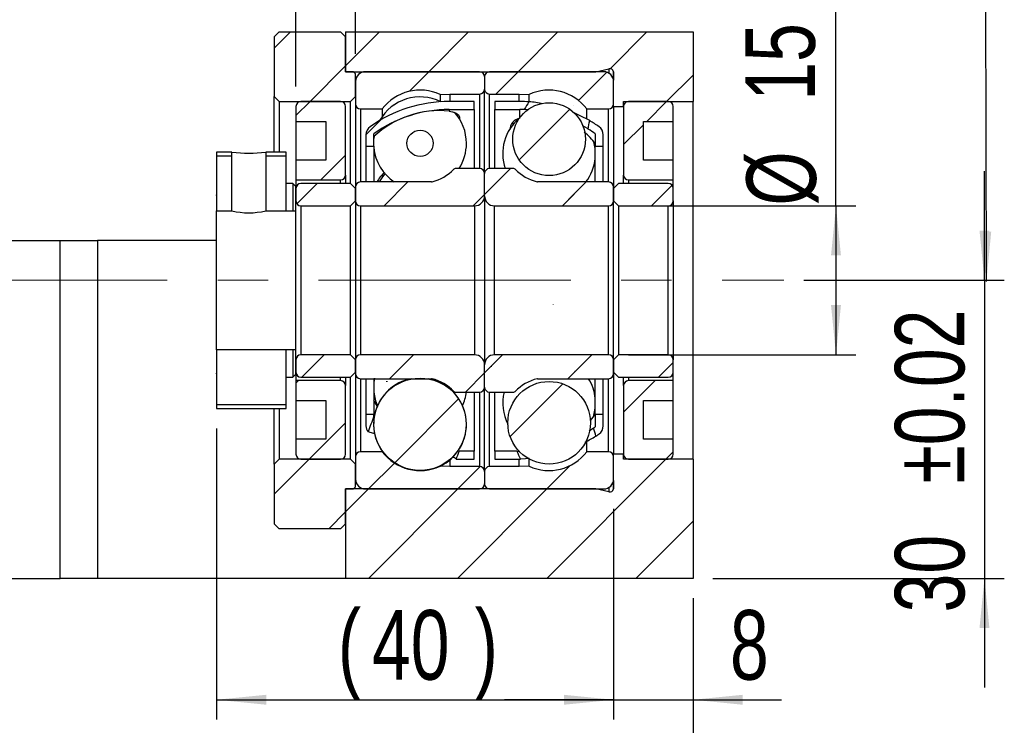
# Model space of a CAD drawing. Header units: millimetres. Extents: x 19 to 276, y 10 to 201.
# Tile 4 of 6: x 211 to 260, y 28 to 63. Entities that reach past the tile are written whole.
import ezdxf

# ---------------------------------------------------------------- set-up
doc = ezdxf.new("R2010")
doc.units = ezdxf.units.MM
doc.linetypes.add('CENTERX2', pattern=[20.32, 12.7, -2.54, 2.54, -2.54])
doc.layers.add('FORMAT', color=7, linetype='Continuous')
doc.styles.add('SLDTEXTSTYLE0', font='TXT', dxfattribs={"width": 0.75})
doc.dimstyles.new('SLDDIMSTYLE3', dxfattribs={"dimtxt": 3.5, "dimasz": 2.5, "dimexe": 0, "dimexo": 0.0625, "dimgap": 0.875, "dimtad": 1, "dimlfac": 2, "dimrnd": 1e-09, "dimzin": 12, "dimdsep": 46, "dimtxsty": 'SLDTEXTSTYLE0', "dimsah": 1, "dimcen": 0.09, "dimadec": 0, "dimazin": 3, "dimtfac": 1, "dimtofl": 0, "dimtmove": 0, "dimatfit": 3, "dimfxl": 0, "dimfrac": 2, "dimtolj": 1, "dimtzin": 12, "dimarcsym": 0})
doc.dimstyles.new('SLDDIMSTYLE4', dxfattribs={"dimtxt": 3.5, "dimasz": 2.5, "dimexe": 0, "dimexo": 0.0625, "dimgap": 0.875, "dimtad": 1, "dimlfac": 2, "dimrnd": 1e-09, "dimzin": 12, "dimdsep": 46, "dimtxsty": 'SLDTEXTSTYLE0', "dimsah": 1, "dimcen": 0.09, "dimadec": 0, "dimazin": 3, "dimtfac": 1, "dimtmove": 0, "dimatfit": 0, "dimfxl": 0, "dimfrac": 2, "dimtolj": 1, "dimtzin": 12, "dimarcsym": 0})
doc.dimstyles.new('SLDDIMSTYLE5', dxfattribs={"dimtxt": 3.5, "dimasz": 2.5, "dimexe": 0, "dimexo": 0.0625, "dimgap": 0.875, "dimtad": 1, "dimlfac": 2, "dimrnd": 1e-09, "dimzin": 12, "dimdsep": 46, "dimtxsty": 'SLDTEXTSTYLE0', "dimsah": 1, "dimcen": 0.09, "dimadec": 0, "dimazin": 3, "dimtol": 1, "dimtp": 0.02, "dimtm": 0.02, "dimtfac": 1, "dimtmove": 0, "dimatfit": 0, "dimfxl": 0, "dimfrac": 2, "dimtolj": 1, "dimarcsym": 0})

# ---------------------------------------------------------------- blocks, each defined once
blk = doc.blocks.new('_D_11')
at = {"layer": 'FORMAT', "color": 7}
for p, q in [((251.885, 54.01), (251.885, 64.47)), ((241.436, 54.01), (252.885, 54.01)), ((251.885, 54.01), (251.885, 46.51)), ((241.436, 46.51), (252.885, 46.51))]:
    blk.add_line(p, q, dxfattribs=at)
for points in [[(251.885, 54.01), (251.635, 51.51), (252.135, 51.51)], [(251.885, 46.51), (252.135, 49.01), (251.635, 49.01)]]:
    blk.add_solid(points, dxfattribs=at)
at = {"layer": 'FORMAT', "color": 7, "char_height": 3.5, "attachment_point": 1, "rotation": 90, "style": 'SLDTEXTSTYLE0'}
for s, insert in [('15', (247.32, 59.297)), ('%%c', (247.374, 54.019))]:
    blk.add_mtext(s, dxfattribs=dict(at, insert=insert))
blk = doc.blocks.new('_D_12')
at = {"layer": 'FORMAT', "color": 7}
for p, q in [((259.363, 50.26), (259.363, 55.76)), ((250.262, 50.26), (260.363, 50.26)), ((259.363, 50.26), (259.363, 35.26)), ((245.686, 35.26), (260.363, 35.26)), ((259.363, 35.26), (259.363, 29.76))]:
    blk.add_line(p, q, dxfattribs=at)
for points in [[(259.363, 50.26), (259.613, 52.76), (259.113, 52.76)], [(259.363, 35.26), (259.113, 32.76), (259.613, 32.76)]]:
    blk.add_solid(points, dxfattribs=at)
at = {"layer": 'FORMAT', "color": 7, "char_height": 3.5, "attachment_point": 1, "rotation": 90, "style": 'SLDTEXTSTYLE0'}
for s, insert in [('±0.02', (254.851, 40.029)), ('30', (254.851, 33.545))]:
    blk.add_mtext(s, dxfattribs=dict(at, insert=insert))
blk = doc.blocks.new('_D_13')
at = {"layer": 'FORMAT', "color": 7}
for p, q in [((240.686, 38.76), (240.686, 28.15)), ((244.686, 34.26), (244.686, 28.15)), ((240.686, 29.15), (235.186, 29.15)), ((240.686, 29.15), (244.686, 29.15)), ((244.686, 29.15), (249.133, 29.15))]:
    blk.add_line(p, q, dxfattribs=at)
for points in [[(240.686, 29.15), (238.186, 29.4), (238.186, 28.9)], [(244.686, 29.15), (247.186, 28.9), (247.186, 29.4)]]:
    blk.add_solid(points, dxfattribs=at)
at = {"layer": 'FORMAT', "color": 7, "insert": (246.546, 33.662), "char_height": 3.5, "attachment_point": 1, "style": 'SLDTEXTSTYLE0'}
blk.add_mtext('8', dxfattribs=at)
blk = doc.blocks.new('_D_14')
at = {"layer": 'FORMAT', "color": 7}
for p, q in [((220.686, 42.81), (220.686, 28.15)), ((240.686, 38.76), (240.686, 28.15)), ((220.686, 29.15), (240.686, 29.15))]:
    blk.add_line(p, q, dxfattribs=at)
for points in [[(220.686, 29.15), (223.186, 28.9), (223.186, 29.4)], [(240.686, 29.15), (238.186, 29.4), (238.186, 28.9)]]:
    blk.add_solid(points, dxfattribs=at)
at = {"layer": 'FORMAT', "color": 7, "char_height": 3.5, "attachment_point": 1, "style": 'SLDTEXTSTYLE0'}
for s, insert in [('(', (226.796, 33.662)), ('40', (228.516, 33.662)), (')', (233.689, 33.662))]:
    blk.add_mtext(s, dxfattribs=dict(at, insert=insert))
blk = doc.blocks.new('_D_15')
at = {"layer": 'FORMAT', "color": 7}
for p, q in [((244.686, 34.26), (244.686, 21.343)), ((194.186, 27.76), (194.186, 21.343)), ((194.186, 22.343), (244.686, 22.343))]:
    blk.add_line(p, q, dxfattribs=at)
for points in [[(194.186, 22.343), (196.686, 22.093), (196.686, 22.593)], [(244.686, 22.343), (242.186, 22.593), (242.186, 22.093)]]:
    blk.add_solid(points, dxfattribs=at)
at = {"layer": 'FORMAT', "color": 7, "insert": (215.379, 26.855), "char_height": 3.5, "attachment_point": 1, "style": 'SLDTEXTSTYLE0'}
blk.add_mtext('101', dxfattribs=at)
blk = doc.blocks.new('_D_16')
at = {"layer": 'FORMAT', "color": 7}
for p, q in [((224.686, 60.01), (224.686, 66.044)), ((227.686, 61.66), (227.686, 66.044)), ((224.686, 65.044), (219.186, 65.044)), ((224.686, 65.044), (227.686, 65.044)), ((227.686, 65.044), (230.611, 65.044))]:
    blk.add_line(p, q, dxfattribs=at)
for points in [[(224.686, 65.044), (222.186, 65.294), (222.186, 64.794)], [(227.686, 65.044), (230.186, 64.794), (230.186, 65.294)]]:
    blk.add_solid(points, dxfattribs=at)
at = {"layer": 'FORMAT', "color": 7, "insert": (228.025, 69.556), "char_height": 3.5, "attachment_point": 1, "style": 'SLDTEXTSTYLE0'}
blk.add_mtext('6', dxfattribs=at)

msp = doc.modelspace()

# ---------------------------------------------------------------- hatches: boundary and pattern name
at = {"layer": 'FORMAT', "linetype": 'Continuous', "lineweight": 18}
h = msp.add_hatch(dxfattribs=at)
h.set_pattern_fill('ANSI31', color=256, style=0)
h.paths.add_polyline_path([(223.8357, 62.7597), (223.5857, 62.5097), (223.5857, 59.5097), (223.8357, 59.2597), (227.4357, 59.2597), (227.6857, 59.5097), (227.6857, 60.6597), (227.5857, 60.7597), (227.1857, 60.7597), (227.1857, 62.5097), (226.9357, 62.7597)], flags=0)
h = msp.add_hatch(dxfattribs=at)
h.set_pattern_fill('ANSI31', color=256, style=0)
edge = h.paths.add_edge_path(flags=0)
edge.add_line((240.6857, 60.7597), (240.6857, 59.0097))
edge.add_line((240.6857, 59.0097), (241.1857, 59.0097))
edge.add_line((241.1857, 59.0097), (241.1857, 59.2597))
edge.add_line((241.1857, 59.2597), (244.6857, 59.2597))
edge.add_line((244.6857, 59.2597), (244.6857, 62.7597))
edge.add_line((244.6857, 62.7597), (227.1857, 62.7597))
edge.add_line((227.1857, 62.7597), (227.1857, 60.7597))
edge.add_line((227.1857, 60.7597), (239.7872, 60.7597))
edge.add_line((239.7872, 60.7597), (240.4424, 60.905))
edge.add_arc((240.4857, 60.7097), 0.2, 14.47751, 102.5, ccw=False)
edge.add_line((240.6794, 60.7597), (240.6857, 60.7597))
h = msp.add_hatch(dxfattribs=at)
h.set_pattern_fill('ANSI31', color=256, style=0)
edge = h.paths.add_edge_path(flags=0)
edge.add_line((234.1857, 59.8847), (234.1857, 60.5097))
edge.add_arc((233.9357, 60.5097), 0.25, 0, 90)
edge.add_line((233.9357, 60.7597), (228.1857, 60.7597))
edge.add_arc((228.1857, 60.2597), 0.5, 90, 180)
edge.add_line((227.6857, 60.2597), (227.6857, 59.1347))
edge.add_arc((227.9357, 59.1347), 0.25, 180, 270)
edge.add_line((227.9357, 58.8847), (229.0357, 58.8847))
edge.add_arc((230.9357, 57.4597), 2.375, 64.82143, 143.1301, ccw=False)
edge.add_line((231.9461, 59.6091), (232.4357, 59.6347))
edge.add_line((232.4357, 59.6347), (233.9357, 59.6347))
edge.add_arc((233.9357, 59.8847), 0.25, 270, 360)
h = msp.add_hatch(dxfattribs=at)
h.set_pattern_fill('ANSI31', color=256, style=0)
edge = h.paths.add_edge_path(flags=0)
edge.add_line((240.1857, 60.7597), (234.4357, 60.7597))
edge.add_arc((234.4357, 60.5097), 0.25, 90, 180)
edge.add_line((234.1857, 60.5097), (234.1857, 59.8847))
edge.add_arc((234.4357, 59.8847), 0.25, 180, 270)
edge.add_line((234.4357, 59.6347), (235.9357, 59.6347))
edge.add_line((235.9357, 59.6347), (236.4253, 59.6091))
edge.add_arc((237.4357, 57.4597), 2.375, 36.8699, 115.17857, ccw=False)
edge.add_line((239.3357, 58.8847), (240.4357, 58.8847))
edge.add_arc((240.4357, 59.1347), 0.25, 270, 360)
edge.add_line((240.6857, 59.1347), (240.6857, 60.2597))
edge.add_arc((240.1857, 60.2597), 0.5, 0, 90)
h = msp.add_hatch(dxfattribs=at)
h.set_pattern_fill('ANSI31', color=256, style=0)
edge = h.paths.add_edge_path(flags=0)
edge.add_line((224.6857, 58.2597), (226.1857, 58.2597))
edge.add_line((226.1857, 58.2597), (226.1857, 56.3097))
edge.add_line((226.1857, 56.3097), (224.6857, 56.3097))
edge.add_line((224.6857, 56.3097), (224.6857, 55.3097))
edge.add_line((224.6857, 55.3097), (226.9357, 55.3097))
edge.add_arc((226.9357, 55.5597), 0.25, 270, 360)
edge.add_line((227.1857, 55.5597), (227.1857, 59.0097))
edge.add_arc((226.9357, 59.0097), 0.25, 0, 90)
edge.add_line((226.9357, 59.2597), (224.9357, 59.2597))
edge.add_arc((224.9357, 59.0097), 0.25, 90, 180)
edge.add_line((224.6857, 59.0097), (224.6857, 58.2597))
h = msp.add_hatch(dxfattribs=at)
h.set_pattern_fill('ANSI31', color=256, style=0)
edge = h.paths.add_edge_path(flags=0)
edge.add_arc((232.4107, 52.3534), 6.5064, 90, 125.73536, ccw=False)
edge.add_line((232.4107, 58.8597), (233.6607, 58.8597))
edge.add_line((233.6607, 58.8597), (233.6607, 59.2597))
edge.add_line((233.6607, 59.2597), (232.4107, 59.2597))
edge.add_arc((232.4107, 52.3534), 6.9064, 90, 125.27837)
edge.add_arc((228.7107, 57.5833), 0.5, 125.27837, 180)
edge.add_line((228.2107, 57.5833), (228.2107, 57.0097))
edge.add_line((228.2107, 57.0097), (228.6107, 57.0097))
edge.add_line((228.6107, 57.0097), (228.6107, 57.6347))
h = msp.add_hatch(dxfattribs=at)
h.set_pattern_fill('ANSI31', color=256, style=0)
edge = h.paths.add_edge_path(flags=0)
edge.add_line((234.7107, 59.2597), (234.7107, 58.8597))
edge.add_line((234.7107, 58.8597), (235.9607, 58.8597))
edge.add_arc((235.9607, 52.3534), 6.5064, 88.02282, 90, ccw=False)
edge.add_ellipse((234.7251, 50.2597), major_axis=(4.4441, 11.6457), ratio=0.1875268, start_angle=43.78239, end_angle=46.68006, ccw=False)
edge.add_arc((235.9607, 52.3534), 6.9064, 86.16598, 90)
edge.add_line((235.9607, 59.2597), (234.7107, 59.2597))
h = msp.add_hatch(dxfattribs=at)
h.set_pattern_fill('ANSI31', color=256, style=0)
edge = h.paths.add_edge_path(flags=0)
edge.add_arc((237.4357, 57.363), 1.8322, 0, 360)
h = msp.add_hatch(dxfattribs=at)
h.set_pattern_fill('ANSI31', color=256, style=0)
edge = h.paths.add_edge_path(flags=0)
edge.add_line((243.6857, 56.3097), (242.1857, 56.3097))
edge.add_line((242.1857, 56.3097), (242.1857, 58.2597))
edge.add_line((242.1857, 58.2597), (243.6857, 58.2597))
edge.add_line((243.6857, 58.2597), (243.6857, 59.0097))
edge.add_arc((243.4357, 59.0097), 0.25, 0, 90)
edge.add_line((243.4357, 59.2597), (241.4357, 59.2597))
edge.add_arc((241.4357, 59.0097), 0.25, 90, 180)
edge.add_line((241.1857, 59.0097), (241.1857, 55.5597))
edge.add_arc((241.4357, 55.5597), 0.25, 180, 270)
edge.add_line((241.4357, 55.3097), (243.6857, 55.3097))
edge.add_line((243.6857, 55.3097), (243.6857, 56.3097))
h = msp.add_hatch(dxfattribs=at)
h.set_pattern_fill('ANSI31', color=256, style=0)
edge = h.paths.add_edge_path(flags=0)
edge.add_line((240.1607, 57.0097), (240.1607, 57.5833))
edge.add_arc((239.6607, 57.5833), 0.5, 0, 54.72163)
edge.add_arc((235.9607, 52.3534), 6.9064, 54.72163, 59.37227)
edge.add_ellipse((234.7251, 50.2597), major_axis=(4.4441, 11.6457), ratio=0.1875268, start_angle=314.78966, end_angle=317.5908, ccw=False)
edge.add_arc((235.9607, 52.3534), 6.5064, 54.26464, 58.02802, ccw=False)
edge.add_line((239.7607, 57.6347), (239.7607, 57.0097))
edge.add_line((239.7607, 57.0097), (240.1607, 57.0097))
h = msp.add_hatch(dxfattribs=at)
h.set_pattern_fill('ANSI31', color=256, style=0)
edge = h.paths.add_edge_path(flags=0)
edge.add_arc((230.9357, 57.1543), 0.661, 0, 360)
h = msp.add_hatch(dxfattribs=at)
h.set_pattern_fill('ANSI31', color=256, style=0)
h.paths.add_polyline_path([(221.4607, 56.7098), (220.6856, 56.7098), (220.6856, 53.7597), (221.4607, 53.7597)], flags=0)
h.paths.add_polyline_path([(220.6857, 53.7597), (220.6857, 56.7097), (221.4607, 56.7097), (221.4607, 53.7597)], flags=0)
h = msp.add_hatch(dxfattribs=at)
h.set_pattern_fill('ANSI31', color=256, style=0)
h.paths.add_polyline_path([(224.1857, 56.7098), (223.1606, 56.7098), (223.1606, 53.7597), (224.6857, 53.7597), (224.6857, 54.9848), (224.5357, 55.1348), (224.1857, 55.1348)], flags=0)
h.paths.add_polyline_path([(223.1607, 53.7597), (223.1607, 56.7097), (224.1857, 56.7097), (224.1857, 55.1347), (224.5357, 55.1347), (224.6857, 54.9847), (224.6857, 53.7597)], flags=0)
h = msp.add_hatch(dxfattribs=at)
h.set_pattern_fill('ANSI31', color=256, style=0)
edge = h.paths.add_edge_path(flags=0)
edge.add_line((227.6857, 54.9597), (227.6857, 54.2597))
edge.add_arc((227.9357, 54.2597), 0.25, 180, 270)
edge.add_line((227.9357, 54.0097), (233.6857, 54.0097))
edge.add_arc((233.6857, 54.5097), 0.5, 270, 360)
edge.add_line((234.1857, 54.5097), (234.1857, 55.6347))
edge.add_arc((233.9357, 55.6347), 0.25, 0, 90)
edge.add_line((233.9357, 55.8847), (232.7105, 55.8847))
edge.add_arc((232.7105, 55.7847), 0.1, 90, 135.81561)
edge.add_arc((230.9357, 57.5097), 2.375, 284.75292, 315.81561, ccw=False)
edge.add_arc((231.5151, 55.3097), 0.1, 270, 284.75292, ccw=False)
edge.add_line((231.5151, 55.2097), (227.9357, 55.2097))
edge.add_arc((227.9357, 54.9597), 0.25, 90, 180)
h = msp.add_hatch(dxfattribs=at)
h.set_pattern_fill('ANSI31', color=256, style=0)
edge = h.paths.add_edge_path(flags=0)
edge.add_line((234.6857, 54.0097), (240.4357, 54.0097))
edge.add_arc((240.4357, 54.2597), 0.25, 270, 360)
edge.add_line((240.6857, 54.2597), (240.6857, 54.9597))
edge.add_arc((240.4357, 54.9597), 0.25, 0, 90)
edge.add_line((240.4357, 55.2097), (236.8564, 55.2097))
edge.add_arc((236.8564, 55.3097), 0.1, 255.24708, 270, ccw=False)
edge.add_arc((237.4357, 57.5097), 2.375, 224.18439, 255.24708, ccw=False)
edge.add_arc((235.6609, 55.7847), 0.1, 44.18439, 90)
edge.add_line((235.6609, 55.8847), (234.4357, 55.8847))
edge.add_arc((234.4357, 55.6347), 0.25, 90, 180)
edge.add_line((234.1857, 55.6347), (234.1857, 54.5097))
edge.add_arc((234.6857, 54.5097), 0.5, 180, 270)
h = msp.add_hatch(dxfattribs=at)
h.set_pattern_fill('ANSI31', color=256, style=0)
edge = h.paths.add_edge_path(flags=0)
edge.add_line((227.4357, 54.0097), (227.6857, 54.2597))
edge.add_line((227.6857, 54.2597), (227.6857, 54.8847))
edge.add_line((227.6857, 54.8847), (227.4357, 55.1347))
edge.add_line((227.4357, 55.1347), (224.9357, 55.1347))
edge.add_arc((224.9357, 54.8847), 0.25, 90, 180)
edge.add_line((224.6857, 54.8847), (224.6857, 54.2597))
edge.add_arc((224.9357, 54.2597), 0.25, 180, 270)
edge.add_line((224.9357, 54.0097), (227.4357, 54.0097))
h = msp.add_hatch(dxfattribs=at)
h.set_pattern_fill('ANSI31', color=256, style=0)
edge = h.paths.add_edge_path(flags=0)
edge.add_line((240.6857, 54.2597), (240.9357, 54.0097))
edge.add_line((240.9357, 54.0097), (243.4357, 54.0097))
edge.add_arc((243.4357, 54.2597), 0.25, 270, 360)
edge.add_line((243.6857, 54.2597), (243.6857, 54.8847))
edge.add_arc((243.4357, 54.8847), 0.25, 0, 90)
edge.add_line((243.4357, 55.1347), (240.9357, 55.1347))
edge.add_line((240.9357, 55.1347), (240.6857, 54.8847))
edge.add_line((240.6857, 54.8847), (240.6857, 54.2597))
h = msp.add_hatch(dxfattribs=at)
h.set_pattern_fill('ANSI31', color=256, style=0)
edge = h.paths.add_edge_path(flags=0)
edge.add_line((228.2107, 43.5097), (228.2107, 42.9362))
edge.add_arc((228.7107, 42.9362), 0.5, 180, 217.82601)
edge.add_ellipse((233.6464, 50.2597), major_axis=(-25.2362, -67.4567), ratio=0.032455, start_angle=276.508334, end_angle=277.189876, ccw=False)
edge.add_line((228.6107, 43.4274), (228.6107, 43.5097))
edge.add_line((228.6107, 43.5097), (228.2107, 43.5097))
h = msp.add_hatch(dxfattribs=at)
h.set_pattern_fill('ANSI31', color=256, style=0)
edge = h.paths.add_edge_path(flags=0)
edge.add_arc((235.9607, 48.1661), 6.9064, 303.72468, 305.27837)
edge.add_arc((239.6607, 42.9362), 0.5, 305.27837, 360)
edge.add_line((240.1607, 42.9362), (240.1607, 43.5097))
edge.add_line((240.1607, 43.5097), (239.7607, 43.5097))
edge.add_line((239.7607, 43.5097), (239.7607, 42.8847))
edge.add_arc((235.9607, 48.1661), 6.5064, 304.86425, 305.73536, ccw=False)
edge.add_ellipse((234.7251, 50.2597), major_axis=(6.0039, -15.8838), ratio=0.1376571, start_angle=57.49807, end_angle=59.16372, ccw=False)
h = msp.add_hatch(dxfattribs=at)
h.set_pattern_fill('ANSI31', color=256, style=0)
edge = h.paths.add_edge_path(flags=0)
edge.add_line((233.6607, 41.2597), (233.6607, 41.6597))
edge.add_line((233.6607, 41.6597), (232.9081, 41.6597))
edge.add_ellipse((233.6464, 50.2597), major_axis=(-25.2362, -67.4567), ratio=0.032455, start_angle=83.028999, end_angle=83.371651, ccw=False)
edge.add_line((232.7567, 41.2597), (233.6607, 41.2597))
h = msp.add_hatch(dxfattribs=at)
h.set_pattern_fill('ANSI31', color=256, style=0)
edge = h.paths.add_edge_path(flags=0)
edge.add_line((235.8063, 41.6597), (234.7107, 41.6597))
edge.add_line((234.7107, 41.6597), (234.7107, 41.2597))
edge.add_line((234.7107, 41.2597), (235.9607, 41.2597))
edge.add_arc((235.9607, 48.1661), 6.9064, 270, 270.29143)
edge.add_ellipse((234.7251, 50.2597), major_axis=(6.0039, -15.8838), ratio=0.1376571, start_angle=299.75286, end_angle=301.48243, ccw=False)
h = msp.add_hatch(dxfattribs=at)
h.set_pattern_fill('ANSI31', color=256, style=0)
h.paths.add_polyline_path([(224.6857, 46.7598), (220.6856, 46.7598), (220.6856, 43.8097), (224.1857, 43.8097), (224.1857, 45.3847), (224.5357, 45.3847), (224.6857, 45.5347)], flags=0)
h.paths.add_polyline_path([(220.6857, 43.8097), (220.6857, 46.7597), (224.6857, 46.7597), (224.6857, 45.5347), (224.5357, 45.3847), (224.1857, 45.3847), (224.1857, 43.8097)], flags=0)
h = msp.add_hatch(dxfattribs=at)
h.set_pattern_fill('ANSI31', color=256, style=0)
edge = h.paths.add_edge_path(flags=0)
edge.add_line((227.6857, 46.2597), (227.4357, 46.5097))
edge.add_line((227.4357, 46.5097), (224.9357, 46.5097))
edge.add_arc((224.9357, 46.2597), 0.25, 90, 180)
edge.add_line((224.6857, 46.2597), (224.6857, 45.6347))
edge.add_arc((224.9357, 45.6347), 0.25, 180, 270)
edge.add_line((224.9357, 45.3847), (227.4357, 45.3847))
edge.add_line((227.4357, 45.3847), (227.6857, 45.6347))
edge.add_line((227.6857, 45.6347), (227.6857, 46.2597))
h = msp.add_hatch(dxfattribs=at)
h.set_pattern_fill('ANSI31', color=256, style=0)
edge = h.paths.add_edge_path(flags=0)
edge.add_line((233.6857, 46.5097), (227.9357, 46.5097))
edge.add_arc((227.9357, 46.2597), 0.25, 90, 180)
edge.add_line((227.6857, 46.2597), (227.6857, 45.5597))
edge.add_arc((227.9357, 45.5597), 0.25, 180, 270)
edge.add_line((227.9357, 45.3097), (231.5151, 45.3097))
edge.add_arc((231.5151, 45.2097), 0.1, 75.24708, 90, ccw=False)
edge.add_arc((230.9357, 43.0097), 2.375, 44.18439, 75.24708, ccw=False)
edge.add_arc((232.7105, 44.7347), 0.1, 224.18439, 270)
edge.add_line((232.7105, 44.6347), (233.9357, 44.6347))
edge.add_arc((233.9357, 44.8847), 0.25, 270, 360)
edge.add_line((234.1857, 44.8847), (234.1857, 46.0097))
edge.add_arc((233.6857, 46.0097), 0.5, 0, 90)
h = msp.add_hatch(dxfattribs=at)
h.set_pattern_fill('ANSI31', color=256, style=0)
edge = h.paths.add_edge_path(flags=0)
edge.add_line((240.6857, 45.5597), (240.6857, 46.2597))
edge.add_arc((240.4357, 46.2597), 0.25, 0, 90)
edge.add_line((240.4357, 46.5097), (234.6857, 46.5097))
edge.add_arc((234.6857, 46.0097), 0.5, 90, 180)
edge.add_line((234.1857, 46.0097), (234.1857, 44.8847))
edge.add_arc((234.4357, 44.8847), 0.25, 180, 270)
edge.add_line((234.4357, 44.6347), (235.6609, 44.6347))
edge.add_arc((235.6609, 44.7347), 0.1, 270, 315.81561)
edge.add_arc((237.4357, 43.0097), 2.375, 104.75292, 135.81561, ccw=False)
edge.add_arc((236.8564, 45.2097), 0.1, 90, 104.75292, ccw=False)
edge.add_line((236.8564, 45.3097), (240.4357, 45.3097))
edge.add_arc((240.4357, 45.5597), 0.25, 270, 360)
h = msp.add_hatch(dxfattribs=at)
h.set_pattern_fill('ANSI31', color=256, style=0)
edge = h.paths.add_edge_path(flags=0)
edge.add_line((240.9357, 46.5097), (240.6857, 46.2597))
edge.add_line((240.6857, 46.2597), (240.6857, 45.6347))
edge.add_line((240.6857, 45.6347), (240.9357, 45.3847))
edge.add_line((240.9357, 45.3847), (243.4357, 45.3847))
edge.add_arc((243.4357, 45.6347), 0.25, 270, 360)
edge.add_line((243.6857, 45.6347), (243.6857, 46.2597))
edge.add_arc((243.4357, 46.2597), 0.25, 0, 90)
edge.add_line((243.4357, 46.5097), (240.9357, 46.5097))
h = msp.add_hatch(dxfattribs=at)
h.set_pattern_fill('ANSI31', color=256, style=0)
edge = h.paths.add_edge_path(flags=0)
edge.add_line((224.6857, 44.2097), (226.1857, 44.2097))
edge.add_line((226.1857, 44.2097), (226.1857, 42.2597))
edge.add_line((226.1857, 42.2597), (224.6857, 42.2597))
edge.add_line((224.6857, 42.2597), (224.6857, 41.5097))
edge.add_arc((224.9357, 41.5097), 0.25, 180, 270)
edge.add_line((224.9357, 41.2597), (226.9357, 41.2597))
edge.add_arc((226.9357, 41.5097), 0.25, 270, 360)
edge.add_line((227.1857, 41.5097), (227.1857, 44.9597))
edge.add_arc((226.9357, 44.9597), 0.25, 0, 90)
edge.add_line((226.9357, 45.2097), (224.6857, 45.2097))
edge.add_line((224.6857, 45.2097), (224.6857, 44.2097))
h = msp.add_hatch(dxfattribs=at)
h.set_pattern_fill('ANSI31', color=256, style=0)
edge = h.paths.add_edge_path(flags=0)
edge.add_arc((230.9357, 43.0141), 2.324, 0, 360)
h = msp.add_hatch(dxfattribs=at)
h.set_pattern_fill('ANSI31', color=256, style=0)
edge = h.paths.add_edge_path(flags=0)
edge.add_arc((237.4357, 43.0885), 2.0805, 0, 360)
h = msp.add_hatch(dxfattribs=at)
h.set_pattern_fill('ANSI31', color=256, style=0)
edge = h.paths.add_edge_path(flags=0)
edge.add_line((243.6857, 42.2597), (242.1857, 42.2597))
edge.add_line((242.1857, 42.2597), (242.1857, 44.2097))
edge.add_line((242.1857, 44.2097), (243.6857, 44.2097))
edge.add_line((243.6857, 44.2097), (243.6857, 45.2097))
edge.add_line((243.6857, 45.2097), (241.4357, 45.2097))
edge.add_arc((241.4357, 44.9597), 0.25, 90, 180)
edge.add_line((241.1857, 44.9597), (241.1857, 41.5097))
edge.add_arc((241.4357, 41.5097), 0.25, 180, 270)
edge.add_line((241.4357, 41.2597), (243.4357, 41.2597))
edge.add_arc((243.4357, 41.5097), 0.25, 270, 360)
edge.add_line((243.6857, 41.5097), (243.6857, 42.2597))
h = msp.add_hatch(dxfattribs=at)
h.set_pattern_fill('ANSI31', color=256, style=0)
h.paths.add_polyline_path([(223.8357, 41.2597), (223.5857, 41.0097), (223.5857, 38.0097), (223.8357, 37.7597), (226.9357, 37.7597), (227.1857, 38.0097), (227.1857, 39.7597), (227.5857, 39.7597), (227.6857, 39.8597), (227.6857, 41.0097), (227.4357, 41.2597)], flags=0)
h = msp.add_hatch(dxfattribs=at)
h.set_pattern_fill('ANSI31', color=256, style=0)
edge = h.paths.add_edge_path(flags=0)
edge.add_line((240.6857, 41.5097), (240.6857, 39.7597))
edge.add_line((240.6857, 39.7597), (240.6794, 39.7597))
edge.add_arc((240.4857, 39.8097), 0.2, 257.5, 345.52249, ccw=False)
edge.add_line((240.4424, 39.6145), (239.7872, 39.7597))
edge.add_line((239.7872, 39.7597), (227.1857, 39.7597))
edge.add_line((227.1857, 39.7597), (227.1857, 35.2597))
edge.add_line((227.1857, 35.2597), (244.6857, 35.2597))
edge.add_line((244.6857, 35.2597), (244.6857, 41.2597))
edge.add_line((244.6857, 41.2597), (241.1857, 41.2597))
edge.add_line((241.1857, 41.2597), (241.1857, 41.5097))
edge.add_line((241.1857, 41.5097), (240.6857, 41.5097))
h = msp.add_hatch(dxfattribs=at)
h.set_pattern_fill('ANSI31', color=256, style=0)
edge = h.paths.add_edge_path(flags=0)
edge.add_line((228.1857, 39.7597), (233.9357, 39.7597))
edge.add_arc((233.9357, 40.0097), 0.25, 270, 360)
edge.add_line((234.1857, 40.0097), (234.1857, 40.6347))
edge.add_arc((233.9357, 40.6347), 0.25, 0, 90)
edge.add_line((233.9357, 40.8847), (232.4357, 40.8847))
edge.add_line((232.4357, 40.8847), (231.9461, 40.9104))
edge.add_arc((230.9357, 43.0597), 2.375, 216.8699, 295.17857, ccw=False)
edge.add_line((229.0357, 41.6347), (227.9357, 41.6347))
edge.add_arc((227.9357, 41.3847), 0.25, 90, 180)
edge.add_line((227.6857, 41.3847), (227.6857, 40.2597))
edge.add_arc((228.1857, 40.2597), 0.5, 180, 270)
h = msp.add_hatch(dxfattribs=at)
h.set_pattern_fill('ANSI31', color=256, style=0)
edge = h.paths.add_edge_path(flags=0)
edge.add_line((234.1857, 40.6347), (234.1857, 40.0097))
edge.add_arc((234.4357, 40.0097), 0.25, 180, 270)
edge.add_line((234.4357, 39.7597), (240.1857, 39.7597))
edge.add_arc((240.1857, 40.2597), 0.5, 270, 360)
edge.add_line((240.6857, 40.2597), (240.6857, 41.3847))
edge.add_arc((240.4357, 41.3847), 0.25, 0, 90)
edge.add_line((240.4357, 41.6347), (239.3357, 41.6347))
edge.add_arc((237.4357, 43.0597), 2.375, 244.82143, 323.1301, ccw=False)
edge.add_line((236.4253, 40.9104), (235.9357, 40.8847))
edge.add_line((235.9357, 40.8847), (234.4357, 40.8847))
edge.add_arc((234.4357, 40.6347), 0.25, 90, 180)

# ---------------------------------------------------------------- linework, layer by layer
at = {"color": 7, "linetype": 'Continuous', "lineweight": 25}
for p, q in [((223.5857, 62.5097), (223.8357, 62.7597)), ((223.5857, 62.5097), (223.5857, 59.5097)), ((223.8357, 62.7597), (226.9357, 62.7597)), ((226.9357, 62.7597), (227.1857, 62.5097)), ((227.1857, 62.7597), (227.1857, 60.7597)), ((227.1857, 62.7597), (244.6857, 62.7597)), ((227.1857, 60.7597), (227.1857, 62.5097)), ((244.6857, 62.7597), (244.6857, 59.2597)), ((227.5857, 60.7597), (227.1857, 60.7597)), ((227.1857, 60.7597), (239.7872, 60.7597)), ((227.5857, 60.7597), (227.6857, 60.6597)), ((227.6857, 59.5097), (227.6857, 60.6597)), ((233.9357, 60.7597), (228.1857, 60.7597)), ((234.1857, 60.5097), (234.1857, 59.8847)), ((240.1857, 60.7597), (234.4357, 60.7597)), ((239.7872, 60.7597), (240.4424, 60.905)), ((240.6794, 60.7597), (240.6857, 60.7597)), ((240.6794, 60.7597), (240.6794, 60.3392)), ((240.6857, 59.0097), (240.6857, 60.7597)), ((227.6857, 60.2597), (227.6857, 59.1347)), ((240.6857, 59.1347), (240.6857, 60.2597)), ((231.9461, 59.6091), (232.4357, 59.6347)), ((231.9461, 59.6091), (231.9461, 59.2622)), ((232.4357, 59.6347), (233.9357, 59.6347)), ((232.4357, 59.6347), (232.4357, 59.2597)), ((234.1857, 55.6347), (234.1857, 59.8847)), ((234.4357, 59.6347), (235.9357, 59.6347)), ((235.9357, 59.6347), (236.4253, 59.6091)), ((235.9357, 59.2597), (235.9357, 59.6347)), ((236.4253, 59.2673), (236.4253, 59.6091)), ((223.8357, 59.2597), (223.5857, 59.5097)), ((223.5857, 56.7098), (223.5857, 59.5097)), ((223.8357, 59.2597), (227.4357, 59.2597)), ((223.8357, 59.2597), (223.8357, 56.7098)), ((226.9357, 59.2597), (224.9357, 59.2597)), ((227.6857, 59.5097), (227.4357, 59.2597)), ((227.4357, 55.1347), (227.4357, 59.2597)), ((227.6857, 59.1347), (227.6857, 54.9597)), ((233.6607, 59.2597), (232.4107, 59.2597)), ((233.6607, 58.8597), (233.6607, 59.2597)), ((235.9607, 59.2597), (234.7107, 59.2597)), ((234.7107, 59.2597), (234.7107, 58.8597)), ((241.1857, 59.2597), (244.6857, 59.2597)), ((241.1857, 59.0097), (241.1857, 59.2597)), ((243.4357, 59.2597), (241.4357, 59.2597)), ((244.6857, 41.2597), (244.6857, 59.2597)), ((224.6857, 59.0097), (224.6857, 58.2597)), ((227.1857, 55.5597), (227.1857, 59.0097)), ((227.9357, 58.8847), (229.0357, 58.8847)), ((229.0357, 58.8847), (229.0357, 58.5159)), ((232.4107, 58.8597), (233.6607, 58.8597)), ((232.4107, 58.8597), (232.4107, 58.7738)), ((233.6607, 58.8597), (233.6607, 55.8847)), ((234.7107, 58.8597), (235.9607, 58.8597)), ((234.7107, 55.8847), (234.7107, 58.8597)), ((236.3934, 58.8386), (236.1852, 58.8559)), ((239.3357, 58.8847), (240.4357, 58.8847)), ((239.3357, 58.39), (239.3357, 58.8847)), ((240.6857, 59.0097), (241.1857, 59.0097)), ((240.6857, 59.0097), (240.6857, 54.9597)), ((241.1857, 59.0097), (241.1857, 55.5597)), ((243.6857, 58.2597), (243.6857, 59.0097)), ((224.6857, 58.2597), (226.1857, 58.2597)), ((224.6857, 58.2597), (224.6857, 56.3097)), ((226.1857, 58.2597), (226.1857, 56.3097)), ((235.5994, 58.1775), (235.6109, 58.0567)), ((242.1857, 58.2597), (243.6857, 58.2597)), ((242.1857, 56.3097), (242.1857, 58.2597)), ((243.6857, 56.3097), (243.6857, 58.2597)), ((228.2107, 57.5833), (228.2107, 57.0097)), ((228.6107, 57.0097), (228.6107, 57.6347)), ((239.7607, 57.6347), (239.7607, 57.0097)), ((240.1607, 57.0097), (240.1607, 57.5833)), ((221.4607, 56.7098), (220.6856, 56.7098)), ((220.6856, 56.7098), (220.6856, 53.7597)), ((221.4607, 56.7097), (220.6857, 56.7097)), ((220.6857, 56.7097), (220.6857, 53.7597)), ((221.4607, 53.7597), (221.4607, 56.7098)), ((221.4607, 53.7597), (221.4607, 56.7097)), ((223.1606, 56.7098), (223.1606, 53.7597)), ((224.1857, 56.7098), (223.1606, 56.7098)), ((223.1607, 56.7097), (223.1607, 53.7597)), ((224.1857, 56.7097), (223.1607, 56.7097)), ((224.1857, 55.1348), (224.1857, 56.7098)), ((224.1857, 55.1347), (224.1857, 56.7097)), ((228.2107, 57.0097), (228.6107, 57.0097)), ((228.2107, 57.0097), (228.2107, 55.2097)), ((228.6107, 57.0097), (228.6107, 55.2097)), ((239.7607, 57.0097), (240.1607, 57.0097)), ((239.7607, 55.2097), (239.7607, 57.0097)), ((240.1607, 55.2097), (240.1607, 57.0097)), ((220.6857, 56.5313), (221.4607, 56.5313)), ((223.1607, 56.5313), (224.1857, 56.5313)), ((224.6857, 56.3097), (224.6857, 55.3097)), ((226.1857, 56.3097), (224.6857, 56.3097)), ((243.6857, 56.3097), (242.1857, 56.3097)), ((243.6857, 55.3097), (243.6857, 56.3097)), ((227.1857, 55.5597), (227.1857, 55.1347)), ((229.0357, 55.5915), (229.0357, 55.4617)), ((233.9357, 55.8847), (232.7105, 55.8847)), ((234.1857, 54.5097), (234.1857, 55.6347)), ((235.6609, 55.8847), (234.4357, 55.8847)), ((241.1857, 55.1347), (241.1857, 55.5597)), ((224.5357, 55.1348), (224.1857, 55.1348)), ((224.5357, 55.1347), (224.1857, 55.1347)), ((224.1857, 53.7597), (224.1857, 55.1347)), ((224.5357, 55.1348), (224.6857, 54.9848)), ((224.5357, 55.1347), (224.6857, 54.9847)), ((224.5357, 55.1347), (224.5357, 53.7597)), ((224.6857, 55.3097), (226.9357, 55.3097)), ((224.6857, 55.3097), (224.6857, 54.9848)), ((227.4357, 55.1347), (224.9357, 55.1347)), ((227.4357, 55.1347), (227.6857, 54.8847)), ((231.5151, 55.2097), (227.9357, 55.2097)), ((240.4357, 55.2097), (236.8564, 55.2097)), ((240.6857, 54.8847), (240.9357, 55.1347)), ((243.4357, 55.1347), (240.9357, 55.1347)), ((241.4357, 55.3097), (243.6857, 55.3097)), ((243.6857, 54.8847), (243.6857, 55.3097)), ((224.6857, 53.7597), (224.6857, 54.9848)), ((224.6857, 53.7597), (224.6857, 54.9847)), ((224.6857, 54.8847), (224.6857, 54.2597)), ((227.6857, 54.9597), (227.6857, 54.2597)), ((227.6857, 54.2597), (227.6857, 54.8847)), ((240.6857, 54.2597), (240.6857, 54.9597)), ((240.6857, 54.8847), (240.6857, 54.2597)), ((243.6857, 54.2597), (243.6857, 54.8847)), ((227.6857, 54.2597), (227.4357, 54.0097)), ((227.6857, 54.2597), (227.6857, 46.2597)), ((234.1857, 54.5097), (234.1857, 46.0097)), ((240.9357, 54.0097), (240.6857, 54.2597)), ((240.6857, 46.2597), (240.6857, 54.2597)), ((243.6857, 54.2597), (243.6857, 46.2597)), ((220.6856, 46.7598), (220.6856, 53.7597)), ((220.6856, 53.7597), (221.4607, 53.7597)), ((220.6857, 53.7597), (221.4607, 53.7597)), ((223.1606, 53.7597), (224.6857, 53.7597)), ((223.1607, 53.7597), (224.6857, 53.7597)), ((224.6857, 46.7598), (224.6857, 53.7597)), ((224.9357, 54.0097), (227.4357, 54.0097)), ((224.9357, 54.0097), (224.9357, 46.5097)), ((227.4357, 46.5097), (227.4357, 54.0097)), ((227.9357, 54.0097), (233.6857, 54.0097)), ((227.9357, 54.0097), (227.9357, 46.5097)), ((233.6857, 54.0097), (233.6857, 46.5097)), ((234.6857, 54.0097), (240.4357, 54.0097)), ((234.6857, 46.5097), (234.6857, 54.0097)), ((240.4357, 46.5097), (240.4357, 54.0097)), ((240.9357, 54.0097), (243.4357, 54.0097)), ((240.9357, 54.0097), (240.9357, 46.5097)), ((243.4357, 46.5097), (243.4357, 54.0097)), ((208.5681, 52.2597), (212.8034, 52.2597)), ((212.8034, 35.2597), (212.8034, 52.2597)), ((212.8034, 52.2597), (214.6857, 52.2597)), ((214.6857, 52.2597), (214.6857, 35.2597)), ((220.6856, 52.2597), (214.6857, 52.2597)), ((224.6857, 46.7598), (220.6856, 46.7598)), ((220.6856, 46.7598), (220.6856, 43.8097)), ((224.6857, 46.7597), (220.6857, 46.7597)), ((220.6857, 46.7597), (220.6857, 43.8097)), ((224.1857, 45.3847), (224.1857, 46.7597)), ((224.5357, 46.7597), (224.5357, 45.3847)), ((224.6857, 45.5347), (224.6857, 46.7598)), ((224.6857, 45.5347), (224.6857, 46.7597)), ((224.6857, 46.2597), (224.6857, 45.6347)), ((227.4357, 46.5097), (224.9357, 46.5097)), ((227.4357, 46.5097), (227.6857, 46.2597)), ((227.6857, 45.6347), (227.6857, 46.2597)), ((227.6857, 46.2597), (227.6857, 45.5597)), ((233.6857, 46.5097), (227.9357, 46.5097)), ((240.4357, 46.5097), (234.6857, 46.5097)), ((240.6857, 46.2597), (240.9357, 46.5097)), ((240.6857, 46.2597), (240.6857, 45.6347)), ((240.6857, 45.5597), (240.6857, 46.2597)), ((243.4357, 46.5097), (240.9357, 46.5097)), ((243.6857, 45.6347), (243.6857, 46.2597)), ((227.6857, 45.6347), (227.4357, 45.3847)), ((234.1857, 44.8847), (234.1857, 46.0097)), ((240.9357, 45.3847), (240.6857, 45.6347)), ((243.6857, 45.2097), (243.6857, 45.6347)), ((224.1857, 45.3847), (224.5357, 45.3847)), ((224.1857, 43.8097), (224.1857, 45.3847)), ((224.1857, 43.8097), (224.1857, 45.3847)), ((224.1857, 45.3847), (224.5357, 45.3847)), ((224.6857, 45.5347), (224.5357, 45.3847)), ((224.6857, 45.5347), (224.5357, 45.3847)), ((224.6857, 45.5347), (224.6857, 45.2097)), ((224.6857, 45.2097), (224.6857, 44.2097)), ((226.9357, 45.2097), (224.6857, 45.2097)), ((224.9357, 45.3847), (227.4357, 45.3847)), ((227.1857, 45.3847), (227.1857, 44.9597)), ((227.4357, 41.2597), (227.4357, 45.3847)), ((227.6857, 45.5597), (227.6857, 41.3847)), ((227.9357, 45.3097), (231.5151, 45.3097)), ((228.2107, 45.3097), (228.2107, 43.5097)), ((228.6107, 45.3097), (228.6107, 43.5097)), ((228.6268, 45.3097), (228.6107, 45.2984)), ((236.8564, 45.3097), (240.4357, 45.3097)), ((239.7607, 43.5097), (239.7607, 45.3097)), ((240.1607, 43.5097), (240.1607, 45.3097)), ((240.6857, 45.5597), (240.6857, 41.5097)), ((240.9357, 45.3847), (243.4357, 45.3847)), ((241.1857, 44.9597), (241.1857, 45.3847)), ((243.6857, 45.2097), (241.4357, 45.2097)), ((243.6857, 44.2097), (243.6857, 45.2097)), ((227.1857, 41.5097), (227.1857, 44.9597)), ((232.7105, 44.6347), (233.9357, 44.6347)), ((233.6607, 44.6347), (233.6607, 41.6597)), ((234.1857, 40.6347), (234.1857, 44.8847)), ((234.4357, 44.6347), (235.6609, 44.6347)), ((234.7107, 41.6597), (234.7107, 44.6347)), ((241.1857, 44.9597), (241.1857, 41.5097)), ((224.6857, 44.2097), (226.1857, 44.2097)), ((224.6857, 44.2097), (224.6857, 42.2597)), ((226.1857, 44.2097), (226.1857, 42.2597)), ((228.7967, 43.9061), (228.6107, 44.2118)), ((239.7051, 44.5376), (239.7607, 44.4981)), ((242.1857, 44.2097), (243.6857, 44.2097)), ((242.1857, 42.2597), (242.1857, 44.2097)), ((243.6857, 42.2597), (243.6857, 44.2097)), ((220.6856, 43.8097), (224.1857, 43.8097)), ((224.1857, 43.9882), (220.6857, 43.9882)), ((220.6857, 43.8097), (224.1857, 43.8097)), ((223.5857, 41.0097), (223.5857, 43.8097)), ((223.8357, 43.8097), (223.8357, 41.2597)), ((228.6107, 43.5097), (228.2107, 43.5097)), ((228.2107, 43.5097), (228.2107, 42.9362)), ((228.6107, 43.4274), (228.6107, 43.5097)), ((239.7607, 43.5097), (239.7607, 42.8847)), ((240.1607, 43.5097), (239.7607, 43.5097)), ((240.1607, 42.9362), (240.1607, 43.5097)), ((239.4539, 42.6912), (239.68, 42.8276)), ((224.6857, 42.2597), (224.6857, 41.5097)), ((226.1857, 42.2597), (224.6857, 42.2597)), ((243.6857, 42.2597), (242.1857, 42.2597)), ((243.6857, 41.5097), (243.6857, 42.2597)), ((233.6607, 41.6597), (232.9081, 41.6597)), ((233.6607, 41.2597), (233.6607, 41.6597)), ((235.8063, 41.6597), (234.7107, 41.6597)), ((234.7107, 41.6597), (234.7107, 41.2597)), ((239.3357, 41.6347), (239.3357, 42.1435)), ((223.5857, 41.0097), (223.8357, 41.2597)), ((227.4357, 41.2597), (223.8357, 41.2597)), ((224.9357, 41.2597), (226.9357, 41.2597)), ((227.4357, 41.2597), (227.6857, 41.0097)), ((227.6857, 41.3847), (227.6857, 40.2597)), ((229.0357, 41.6347), (227.9357, 41.6347)), ((229.0357, 41.6525), (229.0357, 41.6347)), ((232.4357, 41.2214), (232.4357, 40.8847)), ((232.7567, 41.2597), (233.6607, 41.2597)), ((234.7107, 41.2597), (235.9607, 41.2597)), ((235.9357, 40.8847), (235.9357, 41.2597)), ((236.4253, 40.9104), (236.4253, 41.2698)), ((240.4357, 41.6347), (239.3357, 41.6347)), ((241.1857, 41.5097), (240.6857, 41.5097)), ((240.6857, 39.7597), (240.6857, 41.5097)), ((240.6857, 40.2597), (240.6857, 41.3847)), ((241.1857, 41.2597), (241.1857, 41.5097)), ((244.6857, 41.2597), (241.1857, 41.2597)), ((241.4357, 41.2597), (243.4357, 41.2597)), ((244.6857, 41.2597), (244.6857, 35.2597)), ((223.5857, 41.0097), (223.5857, 38.0097)), ((227.6857, 39.8597), (227.6857, 41.0097)), ((231.9461, 40.911), (231.9461, 40.9104)), ((232.4357, 40.8847), (231.9461, 40.9104)), ((233.9357, 40.8847), (232.4357, 40.8847)), ((235.9357, 40.8847), (234.4357, 40.8847)), ((236.4253, 40.9104), (235.9357, 40.8847)), ((234.1857, 40.6347), (234.1857, 40.0097)), ((240.6794, 40.1803), (240.6794, 39.7597)), ((227.1857, 39.7597), (227.5857, 39.7597)), ((227.1857, 38.0097), (227.1857, 39.7597)), ((227.1857, 39.7597), (227.1857, 35.2597)), ((239.7872, 39.7597), (227.1857, 39.7597)), ((227.6857, 39.8597), (227.5857, 39.7597)), ((228.1857, 39.7597), (233.9357, 39.7597)), ((234.4357, 39.7597), (240.1857, 39.7597)), ((240.4424, 39.6145), (239.7872, 39.7597)), ((240.6857, 39.7597), (240.6794, 39.7597)), ((223.8357, 37.7597), (223.5857, 38.0097)), ((226.9357, 37.7597), (223.8357, 37.7597)), ((227.1857, 38.0097), (226.9357, 37.7597)), ((208.5681, 35.2597), (212.8034, 35.2597)), ((214.6857, 35.2597), (212.8034, 35.2597)), ((227.1857, 35.2597), (214.6857, 35.2597)), ((244.6857, 35.2597), (227.1857, 35.2597))]:
    msp.add_line(p, q, dxfattribs=at)
at = {"color": 8, "linetype": 'Continuous', "lineweight": 25}
for p, q in [((240.4424, 60.905), (240.4424, 60.6888)), ((233.9357, 59.6347), (233.9357, 55.8847)), ((234.4357, 55.8847), (234.4357, 59.6347)), ((227.9357, 58.8847), (227.9357, 55.2097)), ((235.9607, 58.4499), (235.9607, 58.8597)), ((240.4357, 55.2097), (240.4357, 58.8847)), ((226.9357, 55.1347), (226.9357, 55.3097)), ((241.4357, 55.3097), (241.4357, 55.1347)), ((226.9357, 45.2097), (226.9357, 45.3847)), ((227.9357, 45.3097), (227.9357, 41.6347)), ((240.4357, 41.6347), (240.4357, 45.3097)), ((241.4357, 45.3847), (241.4357, 45.2097)), ((233.9357, 44.6347), (233.9357, 40.8847)), ((234.4357, 40.8847), (234.4357, 44.6347)), ((240.4424, 39.8307), (240.4424, 39.6145))]:
    msp.add_line(p, q, dxfattribs=at)
at = {"color": 7, "linetype": 'Continuous', "lineweight": 25, "flags": 128}
for points in [[(232.4107, 58.7738), (232.5731, 58.7381), (232.7481, 58.6733), (232.8652, 58.5892), (232.9214, 58.4845), (232.9156, 58.3737)], [(232.7123, 58.6374), (232.7301, 58.661), (232.7359, 58.6778)], [(239.4059, 57.8728), (239.3684, 57.8959), (239.1307, 58.0297)], [(228.6277, 57.5242), (228.6243, 57.5027), (228.6107, 57.3958)], [(239.7607, 56.8755), (239.7471, 56.9825), (239.6962, 57.2294)], [(229.166, 55.6272), (229.0044, 55.4169), (228.8784, 55.2097)], [(228.6433, 45.3276), (228.6243, 45.2191), (228.6107, 45.1121)], [(239.6699, 43.394), (239.7471, 43.733), (239.7607, 43.8399)], [(239.7607, 43.5473), (239.5908, 43.307), (239.4974, 43.2074)], [(228.4219, 42.6005), (228.3353, 42.6372), (228.3042, 42.6511), (228.3046, 42.6504)], [(228.6742, 42.5192), (228.6039, 42.5426), (228.4219, 42.6005)], [(232.9182, 41.6663), (232.9149, 41.66), (232.9081, 41.6597)], [(235.8063, 41.6597), (235.8319, 41.6598), (235.9607, 41.6625)], [(236.4253, 41.2906), (236.2511, 41.2716), (235.9959, 41.2598)]]:
    msp.add_lwpolyline(points, dxfattribs=at)
at = {"color": 7, "linetype": 'Continuous', "lineweight": 25}
for centre, radius in [((237.4357, 57.363), 1.8322), ((230.9357, 57.1543), 0.661), ((230.9357, 43.0141), 2.324), ((237.4357, 43.0885), 2.0805)]:
    msp.add_circle(centre, radius, dxfattribs=at)
for centre, radius, start, end in [((228.1857, 60.2597), 0.5, 90, 180), ((233.9357, 60.5097), 0.25, 0, 90), ((234.4357, 60.5097), 0.25, 90, 180), ((240.1857, 60.2597), 0.5, 0, 90), ((240.4857, 60.7097), 0.2, 14.47751, 102.5), ((230.9357, 57.4597), 2.375, 64.82143, 143.1301), ((233.9357, 59.8847), 0.25, 270, 0), ((234.4357, 59.8847), 0.25, 180, 270), ((237.4357, 57.4597), 2.375, 36.8699, 115.17857), ((224.9357, 59.0097), 0.25, 90, 180), ((226.9357, 59.0097), 0.25, 0, 90), ((227.9357, 59.1347), 0.25, 180, 270), ((232.4107, 52.3534), 6.9064, 90, 125.27837), ((230.9357, 57.1543), 2.3375, 63.4984, 150.65857), ((235.9607, 52.3534), 6.9064, 86.16598, 90), ((236.0377, 53.7572), 5.5006, 78.6555, 85.98835), ((240.4357, 59.1347), 0.25, 270, 0), ((241.4357, 59.0097), 0.25, 90, 180), ((243.4357, 59.0097), 0.25, 0, 90), ((232.4107, 52.3534), 6.5064, 90, 125.73536), ((231.9217, 53.9256), 4.8728, 84.23984, 132.80277), ((230.9357, 57.1543), 2.3375, 0, 42.34919), ((235.9607, 52.3534), 6.5064, 88.02282, 90), ((236.3806, 52.9726), 6.1598, 59.79862, 68.35137), ((237.4357, 56.6341), 2.3375, 129.91954, 198.69859), ((236.0717, 57.804), 0.6193, 100.32076, 176.99868), ((235.9607, 52.3534), 6.9064, 54.72163, 59.37227), ((228.7107, 57.5833), 0.5, 125.27837, 180), ((237.9213, 55.9242), 2.1981, 33.19056, 54.09915), ((235.9607, 52.3534), 6.5064, 54.26464, 58.02802), ((239.6607, 57.5833), 0.5, 0, 54.72163), ((230.9357, 57.1543), 2.3375, 327.10209, 0), ((222.3107, 63.1305), 6.4767, 262.45918, 277.54082), ((230.9357, 57.1543), 2.3375, 185.32985, 236.29584), ((237.4357, 56.6341), 2.3375, 322.45678, 354.07197), ((226.9357, 55.5597), 0.25, 270, 0), ((230.2976, 54.4044), 1.7306, 132.37777, 152.26735), ((230.9357, 57.5097), 2.375, 284.75292, 315.81561), ((232.7105, 55.7847), 0.1, 90, 135.81561), ((233.9357, 55.6347), 0.25, 0, 90), ((234.4357, 55.6347), 0.25, 90, 180), ((235.6609, 55.7847), 0.1, 44.18439, 90), ((237.4357, 57.5097), 2.375, 224.18439, 255.24708), ((241.4357, 55.5597), 0.25, 180, 270), ((224.9357, 54.8847), 0.25, 90, 180), ((227.9357, 54.9597), 0.25, 90, 180), ((231.5151, 55.3097), 0.1, 270, 284.75292), ((236.8564, 55.3097), 0.1, 255.24708, 270), ((240.4357, 54.9597), 0.25, 0, 90), ((243.4357, 54.8847), 0.25, 0, 90), ((224.9357, 54.2597), 0.25, 180, 270), ((227.9357, 54.2597), 0.25, 180, 270), ((233.6857, 54.5097), 0.5, 270, 0), ((234.6857, 54.5097), 0.5, 180, 270), ((240.4357, 54.2597), 0.25, 270, 0), ((243.4357, 54.2597), 0.25, 270, 0), ((222.3107, 57.2046), 3.5482, 256.14028, 283.85972), ((224.9357, 46.2597), 0.25, 90, 180), ((227.9357, 46.2597), 0.25, 90, 180), ((233.6857, 46.0097), 0.5, 0, 90), ((234.6857, 46.0097), 0.5, 90, 180), ((240.4357, 46.2597), 0.25, 0, 90), ((243.4357, 46.2597), 0.25, 0, 90), ((224.9357, 45.6347), 0.25, 180, 270), ((243.4357, 45.6347), 0.25, 270, 360), ((226.9357, 44.9597), 0.25, 0, 90), ((227.9357, 45.5597), 0.25, 180, 270), ((230.9357, 43.0141), 2.3375, 100.85869, 229.34677), ((230.9357, 43.0141), 2.3375, 0, 79.14131), ((231.5151, 45.2097), 0.1, 75.24708, 90), ((230.9357, 43.0097), 2.375, 44.18439, 75.24708), ((237.4357, 43.0097), 2.375, 104.75292, 135.81561), ((236.8564, 45.2097), 0.1, 90, 104.75292), ((237.4357, 44.0813), 2.3375, 5.92803, 31.70321), ((240.4357, 45.5597), 0.25, 270, 0), ((241.4357, 44.9597), 0.25, 90, 180), ((232.7105, 44.7347), 0.1, 224.18439, 270), ((230.9357, 44.8707), 2.3375, 336.60045, 354.20575), ((233.9357, 44.8847), 0.25, 270, 0), ((234.4357, 44.8847), 0.25, 180, 270), ((237.4357, 44.0813), 2.3375, 166.30525, 207.19113), ((235.6609, 44.7347), 0.1, 270, 315.81561), ((230.9357, 44.8707), 2.3375, 185.92803, 203.39955), ((228.7107, 42.9362), 0.5, 180, 217.82601), ((230.9357, 43.0141), 2.3375, 295.99307, 0), ((235.9607, 48.1661), 6.5064, 304.86425, 305.73536), ((239.6607, 42.9362), 0.5, 305.27837, 0), ((237.5219, 45.8887), 4.1456, 294.61478, 303.25487), ((235.9607, 48.1661), 6.9064, 303.72468, 305.27837), ((224.9357, 41.5097), 0.25, 180, 270), ((226.9357, 41.5097), 0.25, 270, 0), ((227.9357, 41.3847), 0.25, 90, 180), ((230.9357, 43.0597), 2.375, 216.8699, 295.17857), ((232.4835, 40.8719), 0.4883, 53.65738, 82.54939), ((235.9607, 48.1661), 6.9064, 270, 270.29143), ((237.4357, 43.0597), 2.375, 244.82143, 323.1301), ((240.4357, 41.3847), 0.25, 0, 90), ((241.4357, 41.5097), 0.25, 180, 270), ((243.4357, 41.5097), 0.25, 270, 0), ((233.9357, 40.6347), 0.25, 0, 90), ((234.4357, 40.6347), 0.25, 90, 180), ((228.1857, 40.2597), 0.5, 180, 270), ((240.1857, 40.2597), 0.5, 270, 0), ((233.9357, 40.0097), 0.25, 270, 0), ((234.4357, 40.0097), 0.25, 180, 270), ((240.4857, 39.8097), 0.2, 257.5, 345.52249)]:
    msp.add_arc(centre, radius, start, end, dxfattribs=at)
for centre, major_axis, ratio, start_param, end_param in [((234.7251, 50.2597), (4.4441, 11.6457), 0.1875268, 0.7641469, 0.8147207), ((234.7251, 50.2597), (4.4441, 11.6457), 0.1875268, 5.4941161, 5.5430051), ((233.6464, 50.2597), (-25.2362, -67.4567), 0.032455, 4.8259808, 4.837876), ((234.7251, 50.2597), (6.0039, -15.8838), 0.1376571, 1.0035307, 1.0326017), ((233.6464, 50.2597), (-25.2362, -67.4567), 0.032455, 1.4491294, 1.4551098), ((234.7251, 50.2597), (6.0039, -15.8838), 0.1376571, 5.2316743, 5.2618611)]:
    msp.add_ellipse(centre, major_axis=major_axis, ratio=ratio, start_param=start_param, end_param=end_param, dxfattribs=at)
at = {"layer": 'FORMAT', "color": 7}
msp.add_line((259.4605, 50.2036), (259.3569, 91.1484), dxfattribs=at)
at = {"layer": 'FORMAT', "color": 7, "linetype": 'CENTERX2', "lineweight": 18}
msp.add_line((185.1857, 50.2597), (249.2617, 50.2597), dxfattribs=at)
at = {"layer": 'FORMAT', "color": 7}
msp.add_solid([(259.4605, 50.2036), (259.7042, 52.7042), (259.2042, 52.703)], dxfattribs=at)

# ---------------------------------------------------------------- dimensions: what is measured, and where the dimension line sits
for base, p1, p2, dimstyle, picture, middle in [((227.6857, 65.044), (224.6857, 59.0097), (227.6857, 60.6597), 'SLDDIMSTYLE4', '_D_16', (229.3178, 65.044)), ((244.6857, 29.1502), (240.6857, 39.7597), (244.6857, 35.2597), 'SLDDIMSTYLE4', '_D_13', (247.8395, 29.1502)), ((244.6857, 22.3431), (194.1857, 28.7597), (244.6857, 35.2597), 'SLDDIMSTYLE3', '_D_15', (219.2577, 22.3431))]:
    dim = msp.add_linear_dim(base=base, p1=p1, p2=p2, dimstyle=dimstyle, dxfattribs=at)
    dim.commit()
    dim.dimension.update_dxf_attribs({"geometry": picture, "text_midpoint": middle, "dimtype": 160})
dim = msp.add_linear_dim(base=(251.8854, 46.5097), p1=(240.4357, 54.0097), p2=(240.4357, 46.5097), angle=90, text='%%c<>', dimstyle='SLDDIMSTYLE3', dxfattribs=at)
dim.commit()
dim.dimension.update_dxf_attribs({"geometry": '_D_11', "text_midpoint": (251.8854, 59.2443), "dimtype": 160})
dim = msp.add_linear_dim(base=(259.3629, 35.2597), p1=(249.2617, 50.2597), p2=(244.6857, 35.2597), angle=90, dimstyle='SLDDIMSTYLE5', dxfattribs=at)
dim.commit()
dim.dimension.update_dxf_attribs({"geometry": '_D_12', "text_midpoint": (259.3629, 42.584), "dimtype": 160})
dim = msp.add_linear_dim(base=(240.6857, 29.1502), p1=(220.6856, 43.8097), p2=(240.6857, 39.7597), text='(<>)', dimstyle='SLDDIMSTYLE4', dxfattribs=at)
dim.commit()
dim.dimension.update_dxf_attribs({"geometry": '_D_14', "text_midpoint": (231.1025, 29.1502), "dimtype": 160})

doc.saveas('drawing.dxf')
